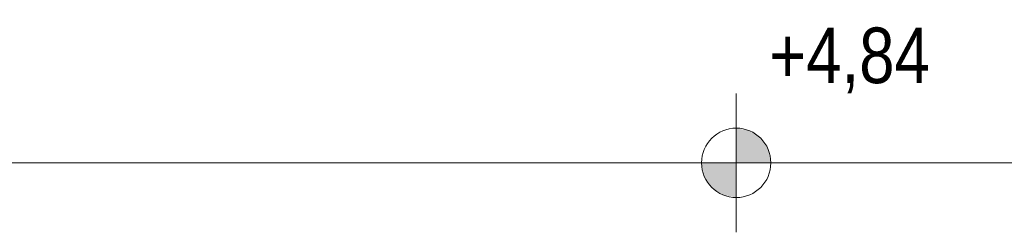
# Model space of a CAD drawing. Extents: x -543332 to -314699, y -9028 to 155584.
# Tile 178 of 256: x -496717 to -493873, y 87132 to 87744. Entities that reach past the tile are written whole.
import ezdxf

# ---------------------------------------------------------------- set-up
doc = ezdxf.new("R2010")
doc.units = 0
doc.header["$MEASUREMENT"] = 0
doc.layers.add('INWENT DACH_Nr_Pióra__21', color=8, linetype='Continuous', lineweight=9)
doc.layers.add('INWENT RZĘDNE_Nr_Pióra__21', color=8, linetype='Continuous', lineweight=9)
doc.layers.add('INWENT RZĘDNE', color=8, linetype='Continuous')
doc.styles.add('GENERATED_STYLE_3', font='ARIALN.TTF')

# ---------------------------------------------------------------- blocks, each defined once
blk = doc.blocks.new('Koty wysokościowe_32', base_point=(-494647, 74017.6))
at = {"layer": 'INWENT RZĘDNE_Nr_Pióra__21', "linetype": 'Continuous'}
for points in [[(-494647, 74017.6), (-494547, 74017.6), (-494554.6, 74055.9), (-494576.3, 74088.3), (-494608.8, 74110), (-494647, 74117.6)], [(-494647, 74017.6), (-494747, 74017.6), (-494739.4, 73979.4), (-494717.7, 73946.9), (-494685.3, 73925.2), (-494647, 73917.6)]]:
    blk.add_hatch(color=256, dxfattribs=at).paths.add_polyline_path(points, flags=0)
for p, q in [((-494647, 73817.6), (-494647, 74217.6)), ((-494847, 74017.6), (-494447, 74017.6))]:
    blk.add_line(p, q, dxfattribs=at)
blk.add_circle((-494647, 74017.6), 100, dxfattribs=at)
at = {"layer": 'INWENT RZĘDNE_Nr_Pióra__21', "insert": (-494551.7, 74217.6), "char_height": 160, "attachment_point": 7, "style": 'GENERATED_STYLE_3'}
blk.add_mtext('{+4,84}', dxfattribs=at)

msp = doc.modelspace()

# ---------------------------------------------------------------- linework, layer by layer
at = {"layer": 'INWENT DACH_Nr_Pióra__21', "linetype": 'Continuous'}
msp.add_line((-497758.3, 87332), (-488948.3, 87332), dxfattribs=at)

# ---------------------------------------------------------------- block references
at = {"layer": 'INWENT RZĘDNE'}
msp.add_blockref('Koty wysokościowe_32', (-494647, 87332), dxfattribs=at)

doc.saveas('drawing.dxf')
